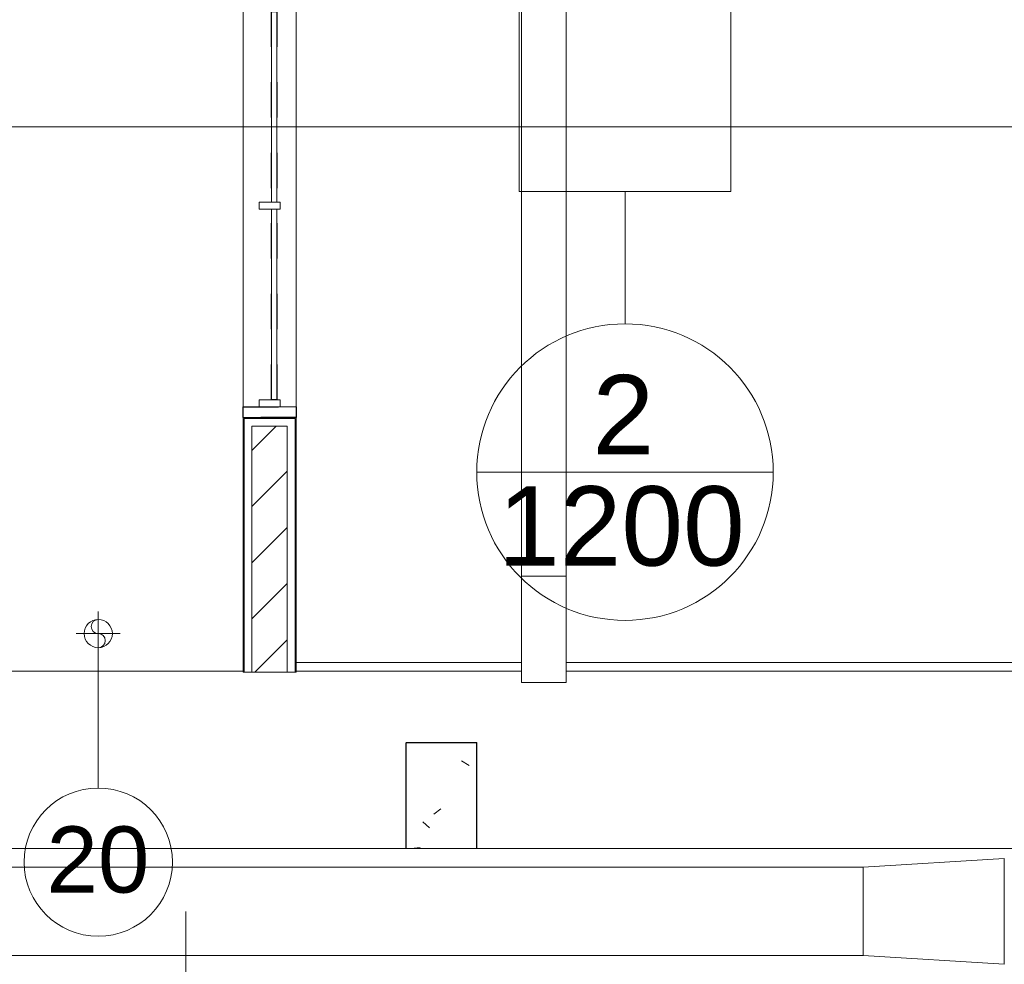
# Model space of a CAD drawing. Header units: metres. Extents: x 2.9 to 42.3, y -72.9 to -49.3.
# Tile 112 of 256: x 14 to 16.8, y -68.8 to -66.1. Entities that reach past the tile are written whole.
import ezdxf

# ---------------------------------------------------------------- set-up
doc = ezdxf.new("R2010")
doc.units = ezdxf.units.M
for name, pattern in [('Oculto 1_5', [0.0022, 0.0015, -0.0007]), ('Traço', [0.006, 0.003, -0.003]), ('Traço_2_', [0.006, 0.003, -0.003])]:
    doc.linetypes.add(name, pattern=pattern)
for name, color, linetype, lineweight in [('A-COLS', 7, 'Continuous', 18), ('A-DETL', 7, 'Oculto 1_5', 18), ('A-GENM', 7, 'Continuous', 18), ('A-GLAZ', 7, 'Continuous', 18), ('A-WALL', 7, 'Continuous', 18), ('A-WALL-PATT', 7, 'Continuous', 18), ('DUTOS', 7, 'Continuous', 18), ('G-ANNO-SYMB', 7, 'Continuous', 9), ('G-IMPT', 7, 'Continuous', 18), ('M-HVAC-DUCT', 7, 'Continuous', 18), ('M-MNTG', 7, 'Continuous', 18), ('S-COLS', 7, 'Continuous', 18)]:
    doc.layers.add(name, color=color, linetype=linetype, lineweight=lineweight)
for name, color, linetype, lineweight, true_color in [('A-GLAZ-HDLN', 7, 'Traço', 25, 0x00007f), ('M-HVAC-CDFF-IDEN', 1, 'Continuous', 9, 0xff0000), ('M-HVAC-DUCT-IDEN', 1, 'Continuous', 9, 0xff0000), ('M-MNTG-IDEN', 1, 'Continuous', 9, 0xff0000)]:
    doc.layers.add(name, color=color, linetype=linetype, lineweight=lineweight, true_color=true_color)
doc.styles.add('Arial_1', font='arial.ttf', dxfattribs={"height": 0.1875})
doc.styles.add('Arial_2', font='arial.ttf', dxfattribs={"height": 0.225})
pattern_1 = [(50, (21.555, -62.929), (0.546555, -0.047815), [0.05715, -0.62865]), (355, (21.555, -62.929), (-0.105728, 0.573166), [0.04572, -0.50292]), (100.451, (21.601, -62.933), (0.440828, 0.52535), [0.04857, -0.53427]), (46.184, (21.555, -62.776), (0.813237, -0.12613), [0.08573, -0.94298]), (96.636, (21.623, -62.787), (0.71221, 0.74229), [0.07286, -0.80141]), (351.184, (21.555, -62.776), (0.712217, 0.742274), [0.06858, -0.75438]), (21, (21.631, -62.814), (0.454846, -0.306795), [0.05715, -0.62865]), (326, (21.631, -62.814), (0.185405, 0.55256), [0.04572, -0.50292]), (71.451, (21.669, -62.84), (0.64025, 0.245763), [0.04857, -0.53427]), (37.5, (21.555, -62.929), (0.009261, 0.2536672), [0.02515, -0.47168, 0.02515, -0.48539, -0.50482]), (37.5, (21.555, -62.929), (0.009261, 0.2536672), [-1.007, 0.02515, -0.47968]), (7.5, (21.555, -62.929), (0.200456, 0.300546), [0.02515, -0.26594, 0.02515, -0.46025, -0.1924]), (7.5, (21.555, -62.929), (0.200456, 0.300546), [-0.77648, 0.02515, -0.16726]), (327.5, (21.385, -62.929), (0.406768, -0.017188), [0.02515, -0.16535, 0.02515, -0.56921, -0.78867]), (327.5, (21.385, -62.929), (0.406768, -0.017188), [-0.78486, 0.02515, -0.76352]), (317.5, (21.309, -62.929), (0.444383, 0.07628), [0.02515, -0.2225, 0.02515, -0.36957, -0.56007]), (317.5, (21.309, -62.929), (0.444383, 0.07628), [-0.64237, 0.02515, -0.53492])]

# ---------------------------------------------------------------- blocks, each defined once
blk = doc.blocks.new('Paredes 15 - Paredes 6-6874455-2PAV')
at = {"layer": 'A-WALL', "color": 253, "true_color": 0xaaaaaa}
for p, q in [((14.599, -67.9396), (11.559, -67.9396)), ((14.599, -67.9426), (14.599, -67.9396)), ((14.6015, -67.9426), (14.599, -67.9426)), ((14.624, -67.9426), (14.6015, -67.9426)), ((14.724, -67.9426), (14.624, -67.9426)), ((14.7465, -67.9426), (14.724, -67.9426)), ((14.749, -67.9426), (14.7465, -67.9426)), ((15.3873, -67.9396), (14.749, -67.9396)), ((14.749, -67.9396), (14.749, -67.9426)), ((18.8885, -67.9396), (15.5137, -67.9396)), ((12.8908, -68.442), (31.9487, -68.442))]:
    blk.add_line(p, q, dxfattribs=at)
blk = doc.blocks.new('Modelos genéricos 24 - Modelos genéricos 2-6876269-2PAV')
at = {"layer": 'A-GENM', "color": 253, "true_color": 0xaaaaaa}
for p, q in [((15.3873, -67.6707), (15.3873, -61.4605)), ((15.5137, -61.4605), (15.5137, -67.6707)), ((15.3873, -67.972), (15.3873, -67.6707)), ((15.5137, -67.6707), (15.3873, -67.6707)), ((15.5137, -67.6707), (15.5137, -67.972)), ((15.5137, -67.972), (15.3873, -67.972))]:
    blk.add_line(p, q, dxfattribs=at)
blk = doc.blocks.new('Paredes 14 - Paredes 21-7832839-2PAV')
at = {"layer": 'A-WALL', "color": 253, "true_color": 0xaaaaaa}
for p, q in [((15.3873, -67.9156), (14.749, -67.9156)), ((14.749, -67.9156), (14.749, -67.9396)), ((18.8885, -67.9156), (15.5137, -67.9156)), ((14.749, -67.9396), (15.3873, -67.9396)), ((15.5137, -67.9396), (18.8885, -67.9396))]:
    blk.add_line(p, q, dxfattribs=at)
blk = doc.blocks.new('JANELA1 - Paineis _2x1_ 1_20 x _1-7880886-2PAV')
at = {"layer": 'A-GLAZ', "color": 253, "true_color": 0xaaaaaa}
for p, q in [((-0.57, 0.075), (-0.6, 0.075)), ((-0.6, 0.075), (-0.6, -0.075)), ((-0.57, 0.03), (-0.57, 0.075)), ((-0.57, 0.075), (0.57, 0.075)), ((0.6, 0.075), (0.57, 0.075)), ((0.57, 0.075), (0.57, 0.03)), ((0.6, -0.075), (0.6, 0.075)), ((-0.55, 0.03), (-0.57, 0.03)), ((-0.57, 0.03), (-0.57, -0.03)), ((-0.55, -0.03), (-0.55, 0.03)), ((0.01, 0.03), (-0.01, 0.03)), ((-0.01, 0.03), (-0.01, -0.03)), ((0.01, -0.03), (0.01, 0.03)), ((0.57, 0.03), (0.55, 0.03)), ((0.55, 0.03), (0.55, -0.03)), ((0.57, -0.03), (0.57, 0.03)), ((-0.01, -0.005), (-0.55, -0.005)), ((-0.55, -0.02), (-0.01, -0.02)), ((0.55, -0.005), (0.01, -0.005)), ((0.01, -0.02), (0.55, -0.02)), ((-0.57, -0.03), (-0.55, -0.03)), ((-0.57, -0.075), (-0.57, -0.03)), ((-0.01, -0.03), (0.01, -0.03)), ((0.55, -0.03), (0.57, -0.03)), ((0.57, -0.03), (0.57, -0.075)), ((-0.6, -0.075), (-0.57, -0.075)), ((0.57, -0.075), (-0.57, -0.075)), ((0.57, -0.075), (0.6, -0.075))]:
    blk.add_line(p, q, dxfattribs=at)
at = {"layer": 'A-GLAZ-HDLN', "color": 9, "linetype": 'Traço_2_', "true_color": 0xaaaad4}
for p, q in [((-0.6, -0.075), (-0.6, 0.075)), ((-0.6, 0.075), (-0.57, 0.075)), ((-0.57, 0.075), (-0.57, -0.075)), ((0.57, -0.075), (0.57, 0.075)), ((0.57, 0.075), (0.6, 0.075)), ((0.6, 0.075), (0.6, -0.075)), ((-0.55, -0.02), (-0.55, -0.005)), ((-0.55, -0.005), (0.55, -0.005)), ((0.55, -0.02), (-0.55, -0.02)), ((0.55, -0.005), (0.55, -0.02)), ((-0.57, -0.075), (-0.6, -0.075)), ((0.6, -0.075), (0.57, -0.075))]:
    blk.add_line(p, q, dxfattribs=at)
blk = doc.blocks.new('4 GRE - ESCOLA DE CINEMA E AUDIOVISUAL CINE REX R07_rvt-1-2PAV')
at = {"layer": 'A-WALL-PATT', "true_color": 0xd4d4d4}
h = blk.add_hatch(dxfattribs=at)
h.set_pattern_fill('FP_2', color=254, style=0, pattern_type=2)
h.set_pattern_definition([(45, (21.555, -62.929), (-0.0795495, 0.0795495), [])])
h.paths.add_polyline_path([(14.674, -67.9426), (14.724, -67.9426), (14.724, -67.2461), (14.624, -67.2461), (14.624, -67.9426)])
h.paths.add_polyline_path([(14.674, -65.9961), (14.724, -65.9961), (14.724, -62.4364), (14.624, -62.4364), (14.624, -65.9961)])
h.paths.add_polyline_path([(14.724, -61.0364), (14.724, -54.8165), (14.624, -54.8165), (14.624, -61.0364)])
h = blk.add_hatch(dxfattribs=at)
h.set_pattern_fill('FP_1', color=254, style=0, pattern_type=2)
h.set_pattern_definition(pattern_1)
h.paths.add_polyline_path([(14.6015, -67.9426), (14.6015, -67.2236), (14.674, -67.2236), (14.674, -67.2211), (14.599, -67.2211), (14.599, -67.9426)])
h.paths.add_polyline_path([(14.674, -66.0211), (14.674, -66.0186), (14.6015, -66.0186), (14.6015, -65.3561), (14.599, -65.3561), (14.599, -66.0211)])
h.paths.add_polyline_path([(14.599, -65.2861), (14.6015, -65.2861), (14.6015, -62.4364), (14.599, -62.4364), (14.599, -64.5596)])
h.paths.add_polyline_path([(14.599, -61.0364), (14.6015, -61.0364), (14.6015, -54.8415), (14.599, -54.8415), (14.599, -58.4483)])
h = blk.add_hatch(dxfattribs=at)
h.set_pattern_fill('FP_1', color=254, style=0, pattern_type=2)
h.set_pattern_definition(pattern_1)
h.paths.add_polyline_path([(14.749, -67.9426), (14.749, -67.2211), (14.674, -67.2211), (14.674, -67.2236), (14.7465, -67.2236), (14.7465, -67.9426)])
h.paths.add_polyline_path([(14.749, -66.0211), (14.749, -62.4364), (14.7465, -62.4364), (14.7465, -66.0186), (14.674, -66.0186), (14.674, -66.0211)])
h.paths.add_polyline_path([(14.7465, -61.0364), (14.749, -61.0364), (14.749, -54.8415), (14.7465, -54.8415), (14.7465, -58.4483)])
at = {"layer": 'S-COLS', "true_color": 0xaaaaaa}
h = blk.add_hatch(dxfattribs=at)
h.set_pattern_fill('FP_1', color=253, style=0, pattern_type=2)
h.set_pattern_definition(pattern_1)
h.paths.add_polyline_path([(15.0596, -68.4426), (15.2596, -68.4426), (15.2596, -68.1426), (15.0596, -68.1426), (15.0596, -68.3792)])
at = {"layer": 'A-WALL', "color": 253, "true_color": 0xaaaaaa}
for p, q in [((14.599, -67.2211), (14.599, -67.9396)), ((14.6015, -67.2236), (14.6015, -67.9426)), ((14.674, -67.2236), (14.6015, -67.2236)), ((14.7465, -67.2236), (14.674, -67.2236)), ((14.7465, -67.9426), (14.7465, -67.2236)), ((14.749, -67.9155), (14.749, -67.2211)), ((14.624, -67.2461), (14.624, -67.9426)), ((14.674, -67.2461), (14.624, -67.2461)), ((14.724, -67.2461), (14.674, -67.2461)), ((14.724, -67.9426), (14.724, -67.2461)), ((14.749, -67.9396), (14.749, -67.9155)), ((14.599, -67.9396), (14.599, -67.9426)), ((14.599, -67.9426), (14.6015, -67.9426)), ((14.6015, -67.9426), (14.624, -67.9426)), ((14.624, -67.9426), (14.674, -67.9426)), ((14.674, -67.9426), (14.724, -67.9426)), ((14.724, -67.9426), (14.7465, -67.9426)), ((14.7465, -67.9426), (14.749, -67.9426)), ((14.749, -67.9426), (14.749, -67.9396))]:
    blk.add_line(p, q, dxfattribs=at)
at = {"layer": 'S-COLS', "color": 253, "true_color": 0xaaaaaa}
for p, q in [((15.0596, -68.1426), (15.0596, -68.4426)), ((15.2596, -68.1426), (15.0596, -68.1426)), ((15.2596, -68.4426), (15.2596, -68.1426)), ((15.0596, -68.4426), (15.2596, -68.4426))]:
    blk.add_line(p, q, dxfattribs=at)
at = {"layer": 'A-GENM', "color": 253, "lineweight": 18, "true_color": 0xaaaaaa}
blk.add_blockref('Modelos genéricos 24 - Modelos genéricos 2-6876269-2PAV', (0, 0), dxfattribs=at)
at = {"layer": 'A-GLAZ', "color": 253, "lineweight": 18, "true_color": 0xaaaaaa, "rotation": 89.99999999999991}
blk.add_blockref('JANELA1 - Paineis _2x1_ 1_20 x _1-7880886-2PAV', (14.674, -66.6211), dxfattribs=at)
at = {"layer": 'A-WALL', "color": 253, "lineweight": 18, "true_color": 0xaaaaaa}
for name in ['Paredes 15 - Paredes 6-6874455-2PAV', 'Paredes 14 - Paredes 21-7832839-2PAV']:
    blk.add_blockref(name, (0, 0), dxfattribs=at)
blk = doc.blocks.new('Family - P42-300290-2PAV')
at = {"layer": 'S-COLS', "color": 253, "true_color": 0xaaaaaa}
for p, q in [((-0.1, 0.15), (-0.1, -0.15)), ((0.1, 0.15), (-0.1, 0.15)), ((0.1, -0.15), (0.1, 0.15)), ((-0.1, -0.15), (0.1, -0.15))]:
    blk.add_line(p, q, dxfattribs=at)
blk = doc.blocks.new('Family - P42-301624-2PAV')
at = {"layer": 'S-COLS', "color": 253, "true_color": 0xaaaaaa}
for p, q in [((-0.1, 0.15), (-0.1, -0.15)), ((0.1, 0.15), (-0.1, 0.15)), ((0.1, -0.15), (0.1, 0.15)), ((-0.1, -0.15), (0.1, -0.15))]:
    blk.add_line(p, q, dxfattribs=at)
blk = doc.blocks.new('ESTRUTURAL CINE REX _011_IFC-1-2PAV')
at = {"layer": 'A-COLS', "color": 253, "lineweight": 18, "true_color": 0xaaaaaa}
blk.add_blockref('Family - P42-301624-2PAV', (15.1609, -68.292), dxfattribs=at)
at = {"layer": 'S-COLS', "color": 253, "lineweight": 18, "true_color": 0xaaaaaa}
blk.add_blockref('Family - P42-300290-2PAV', (15.1609, -68.292), dxfattribs=at)
blk = doc.blocks.new('Ponto de dreno - PONTO DE DRENO-878181-2PAV')
at = {"layer": 'M-MNTG'}
for p, q in [((0, -0.0625), (0, 0.0625)), ((-0.0625, 0), (0.0625, 0)), ((0, 0.02), (0, 0))]:
    blk.add_line(p, q, dxfattribs=at)
blk.add_circle((0, 0), 0.04, dxfattribs=at)
for centre, start, end in [((0, 0.02), 90, 270), ((0, -0.02), 270, 90)]:
    blk.add_arc(centre, 0.02, start, end, dxfattribs=at)
blk = doc.blocks.new('M_Rectangular Transition - L - 400 mm _L_-953103-2PAV')
at = {"layer": 'M-HVAC-DUCT', "color": 96, "true_color": 0x008000}
for p, q in [((0, 0.125), (0.4, 0.15)), ((0.4, 0.15), (0.4, -0.15)), ((0, -0.125), (0, 0.125)), ((0.4, -0.15), (0, -0.125))]:
    blk.add_line(p, q, dxfattribs=at)
blk = doc.blocks.new('VD-HM 600 - TROX_VD-H_600_dxf_QMODEL_ea4a9665_03a1_4a21_9de9_3bffcf8ca7c3-806091-2PAV')
at = {"layer": 'G-IMPT', "color": 1, "true_color": 0xff0000}
for p, q in [((0.324, 0.3), (-0.276, 0.3)), ((-0.276, 0.3), (-0.276, -0.3)), ((0.324, 0.3), (0.324, -0.3)), ((-0.324, 0.1545), (-0.324, 0.1575)), ((-0.276, 0.1575), (-0.324, 0.1575)), ((-0.324, 0.1455), (-0.324, 0.1545)), ((-0.276, 0.1545), (-0.324, 0.1545)), ((-0.324, 0.131), (-0.324, 0.1455)), ((-0.276, 0.1455), (-0.324, 0.1455)), ((-0.324, 0.1114), (-0.324, 0.131)), ((-0.276, 0.131), (-0.324, 0.131)), ((-0.324, 0.0875), (-0.324, 0.1114)), ((-0.276, 0.1114), (-0.324, 0.1114)), ((-0.324, 0.0603), (-0.324, 0.0875)), ((-0.276, 0.0875), (-0.324, 0.0875)), ((-0.324, 0.0307), (-0.324, 0.0603)), ((-0.276, 0.0603), (-0.324, 0.0603)), ((-0.324, 0.0307), (-0.324, 0)), ((-0.276, 0.0307), (-0.324, 0.0307)), ((-0.324, 0), (-0.324, -0.0307)), ((-0.276, 0), (-0.324, 0)), ((-0.324, -0.0603), (-0.324, -0.0307)), ((-0.276, -0.0307), (-0.324, -0.0307)), ((-0.324, -0.0875), (-0.324, -0.0603)), ((-0.276, -0.0603), (-0.324, -0.0603)), ((-0.324, -0.1114), (-0.324, -0.0875)), ((-0.276, -0.0875), (-0.324, -0.0875)), ((-0.324, -0.131), (-0.324, -0.1114)), ((-0.276, -0.1114), (-0.324, -0.1114)), ((-0.324, -0.1455), (-0.324, -0.131)), ((-0.276, -0.131), (-0.324, -0.131)), ((-0.324, -0.1545), (-0.324, -0.1455)), ((-0.276, -0.1455), (-0.324, -0.1455)), ((-0.324, -0.1575), (-0.324, -0.1545)), ((-0.276, -0.1545), (-0.324, -0.1545)), ((-0.276, -0.1575), (-0.324, -0.1575)), ((0.324, -0.3), (-0.276, -0.3))]:
    blk.add_line(p, q, dxfattribs=at)
blk = doc.blocks.new('VD-HM 600 - TROX_VD-H_600_dxf-806090-2PAV')
blk.add_blockref('VD-HM 600 - TROX_VD-H_600_dxf_QMODEL_ea4a9665_03a1_4a21_9de9_3bffcf8ca7c3-806091-2PAV', (0, 0))
blk = doc.blocks.new('VD-HM 600 - TROX_VD-H_600_dxf_QMODEL_ea4a9665_03a1_4a21_9de9_3bffcf8ca7c3-V97-2PAV')
at = {"layer": 'A-DETL', "color": 1, "linetype": 'Continuous', "true_color": 0xff0000}
for p, q in [((-0.276, 0.1545), (-0.324, 0.1545)), ((-0.276, 0.1455), (-0.324, 0.1455)), ((-0.276, 0.131), (-0.324, 0.131)), ((-0.276, 0.1114), (-0.324, 0.1114)), ((-0.276, 0.0875), (-0.324, 0.0875)), ((-0.276, 0.0603), (-0.324, 0.0603)), ((-0.276, 0.0307), (-0.324, 0.0307)), ((-0.276, 0), (-0.324, 0)), ((-0.276, -0.0307), (-0.324, -0.0307)), ((-0.276, -0.0603), (-0.324, -0.0603)), ((-0.276, -0.0875), (-0.324, -0.0875)), ((-0.276, -0.1114), (-0.324, -0.1114)), ((-0.276, -0.131), (-0.324, -0.131)), ((-0.276, -0.1455), (-0.324, -0.1455)), ((-0.276, -0.1545), (-0.324, -0.1545))]:
    blk.add_line(p, q, dxfattribs=at)
at = {"layer": 'G-IMPT', "color": 1, "true_color": 0xff0000}
for p, q in [((0.324, 0.3), (-0.276, 0.3)), ((-0.276, 0.3), (-0.276, -0.3)), ((0.324, 0.3), (0.324, -0.3)), ((-0.324, 0.1545), (-0.324, 0.1575)), ((-0.276, 0.1575), (-0.324, 0.1575)), ((-0.324, 0.1455), (-0.324, 0.1545)), ((-0.276, 0.1545), (-0.324, 0.1545)), ((-0.324, 0.131), (-0.324, 0.1455)), ((-0.276, 0.1455), (-0.324, 0.1455)), ((-0.324, 0.1114), (-0.324, 0.131)), ((-0.276, 0.131), (-0.324, 0.131)), ((-0.324, 0.0875), (-0.324, 0.1114)), ((-0.276, 0.1114), (-0.324, 0.1114)), ((-0.324, 0.0603), (-0.324, 0.0875)), ((-0.276, 0.0875), (-0.324, 0.0875)), ((-0.324, 0.0307), (-0.324, 0.0603)), ((-0.276, 0.0603), (-0.324, 0.0603)), ((-0.324, 0.0307), (-0.324, 0)), ((-0.276, 0.0307), (-0.324, 0.0307)), ((-0.324, 0), (-0.324, -0.0307)), ((-0.276, 0), (-0.324, 0)), ((-0.324, -0.0603), (-0.324, -0.0307)), ((-0.276, -0.0307), (-0.324, -0.0307)), ((-0.324, -0.0875), (-0.324, -0.0603)), ((-0.276, -0.0603), (-0.324, -0.0603)), ((-0.324, -0.1114), (-0.324, -0.0875)), ((-0.276, -0.0875), (-0.324, -0.0875)), ((-0.324, -0.131), (-0.324, -0.1114)), ((-0.276, -0.1114), (-0.324, -0.1114)), ((-0.324, -0.1455), (-0.324, -0.131)), ((-0.276, -0.131), (-0.324, -0.131)), ((-0.324, -0.1545), (-0.324, -0.1455)), ((-0.276, -0.1455), (-0.324, -0.1455)), ((-0.324, -0.1575), (-0.324, -0.1545)), ((-0.276, -0.1545), (-0.324, -0.1545)), ((-0.276, -0.1575), (-0.324, -0.1575)), ((0.324, -0.3), (-0.276, -0.3))]:
    blk.add_line(p, q, dxfattribs=at)
blk = doc.blocks.new('VD-HM 600 - TROX_VD-H_600_dxf-V104-2PAV')
for name in ['VD-HM 600 - TROX_VD-H_600_dxf_QMODEL_ea4a9665_03a1_4a21_9de9_3bffcf8ca7c3-806091-2PAV', 'VD-HM 600 - TROX_VD-H_600_dxf_QMODEL_ea4a9665_03a1_4a21_9de9_3bffcf8ca7c3-V97-2PAV']:
    blk.add_blockref(name, (0, 0))
blk = doc.blocks.new('VD-HM 600 - VD-HM 600-V105-2PAV')
for name in ['VD-HM 600 - TROX_VD-H_600_dxf-806090-2PAV', 'VD-HM 600 - TROX_VD-H_600_dxf-V104-2PAV']:
    blk.add_blockref(name, (-0.02375, 0))
blk = doc.blocks.new('M_Identificador de auxiliar MEP_BTS - Em caixas-891259-2PAV')
at = {"layer": 'M-MNTG-IDEN'}
blk.add_circle((0, 0), 0.0028, dxfattribs=at)
for start, end in [(360, 180), (180, 360)]:
    blk.add_arc((0, 0), 0.0028, start, end, dxfattribs=at)
blk = doc.blocks.new('M_Identificador de terminal de ar_BTS - Em caixas-852561-2PAV')
at = {"layer": 'M-HVAC-CDFF-IDEN'}
blk.add_line((-0.0056, 0), (0.0056, 0), dxfattribs=at)
blk.add_circle((0, 0), 0.0056, dxfattribs=at)

msp = doc.modelspace()

# ---------------------------------------------------------------- linework, layer by layer
at = {"layer": 'DUTOS', "color": 96, "true_color": 0x008000}
for p, q in [((16.355, -68.4952), (10.3675, -68.4952)), ((16.355, -68.4952), (16.355, -68.7452)), ((16.355, -68.7452), (10.3675, -68.7452))]:
    msp.add_line(p, q, dxfattribs=at)
at = {"layer": 'G-ANNO-SYMB'}
msp.add_line((4.1178, -66.3976), (40.6306, -66.3976), dxfattribs=at)
at = {"layer": 'M-HVAC-CDFF-IDEN'}
msp.add_line((15.6807, -66.5809), (15.6807, -66.9559), dxfattribs=at)
at = {"layer": 'M-HVAC-DUCT-IDEN'}
msp.add_line((14.4364, -68.6202), (14.4364, -69.1015), dxfattribs=at)
at = {"layer": 'M-MNTG-IDEN'}
msp.add_line((14.1886, -67.8958), (14.1886, -68.2708), dxfattribs=at)

# ---------------------------------------------------------------- block references
at = {"lineweight": 5}
for name in ['4 GRE - ESCOLA DE CINEMA E AUDIOVISUAL CINE REX R07_rvt-1-2PAV', 'ESTRUTURAL CINE REX _011_IFC-1-2PAV']:
    msp.add_blockref(name, (0, 0), dxfattribs=at)
at = {"layer": 'A-DETL', "color": 1, "linetype": 'Continuous', "true_color": 0xff0000, "rotation": 269.9999999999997}
msp.add_blockref('VD-HM 600 - VD-HM 600-V105-2PAV', (15.6807, -66.2807), dxfattribs=at)
at = {"layer": 'M-HVAC-CDFF-IDEN', "xscale": 74.99999999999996, "yscale": 74.99999999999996, "zscale": 74.99999999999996}
msp.add_blockref('M_Identificador de terminal de ar_BTS - Em caixas-852561-2PAV', (15.6807, -67.3759), dxfattribs=at)
at = {"layer": 'M-HVAC-DUCT', "color": 96, "true_color": 0x008000}
msp.add_blockref('M_Rectangular Transition - L - 400 mm _L_-953103-2PAV', (16.355, -68.6202), dxfattribs=at)
at = {"layer": 'M-MNTG'}
msp.add_blockref('Ponto de dreno - PONTO DE DRENO-878181-2PAV', (14.1886, -67.8333), dxfattribs=at)
at = {"layer": 'M-MNTG-IDEN', "xscale": 74.99999999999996, "yscale": 74.99999999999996, "zscale": 74.99999999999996}
msp.add_blockref('M_Identificador de auxiliar MEP_BTS - Em caixas-891259-2PAV', (14.1886, -68.4808), dxfattribs=at)

# ---------------------------------------------------------------- texts
at = {"layer": 'M-HVAC-CDFF-IDEN', "color": 7, "char_height": 0.225, "attachment_point": 1, "style": 'Arial_2'}
for s, insert, width in [('2', (15.5885, -67.1008), 0.216456), ('1200', (15.3207, -67.4159), 0.865822)]:
    msp.add_mtext(s, dxfattribs=dict(at, insert=insert, width=width))
at = {"layer": 'M-MNTG-IDEN', "color": 7, "insert": (14.042, -68.3796), "char_height": 0.1875, "width": 0.348734, "attachment_point": 1, "style": 'Arial_1'}
msp.add_mtext('20', dxfattribs=at)

doc.saveas('drawing.dxf')
